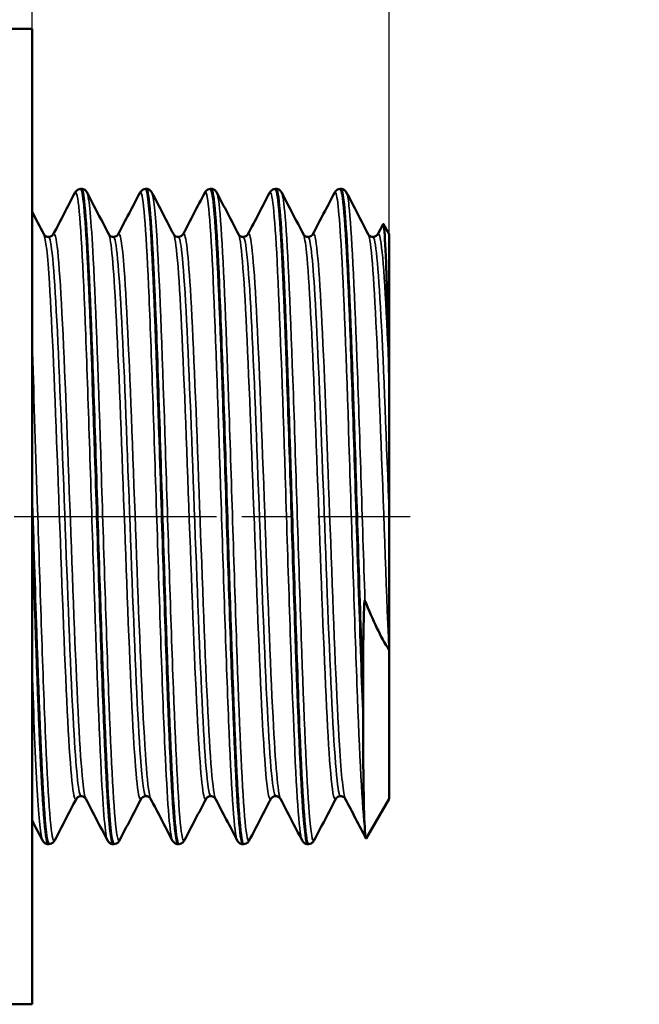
# Model space of a CAD drawing. Header units: millimetres. Extents: x -134 to 755, y -69 to 356.
# Tile 6 of 18: x 66 to 84, y 108 to 135. Entities that reach past the tile are written whole.
import ezdxf

# ---------------------------------------------------------------- set-up
doc = ezdxf.new("R2010")
doc.units = ezdxf.units.MM
doc.linetypes.add('CHAIN', pattern=[0.7087, 0.4724, -0.0591, 0.1181, -0.0591])
for name, color, linetype, lineweight in [('Видимые тонкие (ГОСТ)', 7, 'Continuous', 35), ('Видимый контур (ГОСТ)', 7, 'Continuous', 50), ('Осевая линия (ГОСТ)', 7, 'Continuous', 25), ('Размер (ГОСТ)', 7, 'Continuous', 25)]:
    doc.layers.add(name, color=color, linetype=linetype, lineweight=lineweight)
doc.styles.add('Обычный текст (ГОСТ)', font='GOST Common Italic.ttf')
doc.dimstyles.new('Обычный (ГОСТ)', dxfattribs={"dimtxt": 3.5, "dimasz": 3.5, "dimexe": 1, "dimexo": 0, "dimgap": 0.5, "dimtad": 1, "dimrnd": 1e-08, "dimtxsty": 'Обычный текст (ГОСТ)', "dimblk": 'Filled-1', "dimcen": 0.09, "dimdle": 15, "dimclrd": 256, "dimclre": 256, "dimclrt": 256, "dimazin": 2, "dimtfac": 0.714286, "dimtdec": 3, "dimtmove": 0, "dimatfit": 3, "dimfxl": 1, "dimtolj": 1, "dimlwd": 25, "dimlwe": 25, "dimarcsym": 0})

# ---------------------------------------------------------------- blocks, each defined once
blk = doc.blocks.new('Filled-1')
at = {"color": 0}
for p, q in [((0, 0), (-1, 0.1429)), ((-1, 0.1429), (-1, -0.1429)), ((-1, 0), (0, 0)), ((-1, -0.1429), (0, 0))]:
    blk.add_line(p, q, dxfattribs=at)
at = {"color": 0, "flags": 128}
blk.add_lwpolyline([(-1, -0.1429), (0, 0), (-1, 0.1429), (-1, -0.1429)], dxfattribs=at)
at = {"color": 0}
blk.add_solid([(-1, -0.1429), (0, 0), (-1, 0.1429), (-1, -0.1429)], dxfattribs=at)
blk = doc.blocks.new('*D10')
at = {"layer": 'Defpoints', "color": 0, "linetype": 'Continuous', "transparency": 16777216}
for p in [(66.766, 145.458), (66.766, 134.861), (76.766, 129.11)]:
    blk.add_point(p, dxfattribs=at)
at = {"layer": 'Размер (ГОСТ)', "linetype": 'Continuous', "lineweight": 25, "transparency": 16777216}
for p, q in [((66.766, 134.861), (66.766, 146.458)), ((76.766, 129.11), (76.766, 146.458)), ((63.266, 145.458), (59.766, 145.458)), ((66.766, 145.458), (70.266, 145.458)), ((73.266, 145.458), (70.266, 145.458)), ((76.766, 145.458), (73.266, 145.458)), ((80.266, 145.458), (83.766, 145.458))]:
    blk.add_line(p, q, dxfattribs=at)
at = {"layer": 'Размер (ГОСТ)', "linetype": 'Continuous', "lineweight": 25, "transparency": 16777216, "xscale": 3.5, "yscale": 3.5, "zscale": 3.5}
blk.add_blockref('Filled-1', (66.766, 145.458), dxfattribs=at)
at = {"layer": 'Размер (ГОСТ)', "linetype": 'Continuous', "lineweight": 25, "transparency": 16777216, "xscale": 3.5, "yscale": 3.5, "zscale": 3.5, "rotation": 180}
blk.add_blockref('Filled-1', (76.766, 145.458), dxfattribs=at)
at = {"layer": 'Размер (ГОСТ)', "linetype": 'Continuous', "lineweight": 25, "transparency": 16777216, "insert": (70.004, 149.458), "char_height": 3.5, "attachment_point": 1, "style": 'Обычный текст (ГОСТ)'}
blk.add_mtext('\\A1;10', dxfattribs=at)

msp = doc.modelspace()

# ---------------------------------------------------------------- linework, layer by layer
at = {"layer": 'Видимые тонкие (ГОСТ)'}
for points, knots in [([(72.5094, 112.15), (72.5088, 112.1512), (72.5082, 112.1524), (72.5075, 112.1537), (72.433, 112.3115), (72.3585, 113.4142), (72.2839, 115.159), (72.2095, 116.9025), (72.135, 119.267), (72.0605, 121.604), (71.9861, 123.9394), (71.9117, 126.2203), (71.8372, 127.8223), (71.7629, 129.4232), (71.6885, 130.3276), (71.6141, 130.2882), (71.6098, 130.2859), (71.6056, 130.2806), (71.6013, 130.2722)], [20.4814385, 20.4814385, 20.4814385, 20.4814385, 20.4878091, 20.4878091, 20.4878091, 21.2614037, 21.2614037, 21.2614037, 22.0344232, 22.0344232, 22.0344232, 22.8068918, 22.8068918, 22.8068918, 23.5788334, 23.5788334, 23.5788334, 23.6230312, 23.6230312, 23.6230312, 23.6230312]), ([(74.3255, 112.151), (74.3183, 112.1641), (74.3112, 112.1858), (74.304, 112.2161), (74.2299, 112.5303), (74.1558, 113.7713), (74.0816, 115.6017), (74.0054, 117.4835), (73.9292, 119.9668), (73.853, 122.3415), (73.7781, 124.6762), (73.7032, 126.8777), (73.6283, 128.3359), (73.558, 129.704), (73.4877, 130.4027), (73.4174, 130.2721)], [14.1982532, 14.1982532, 14.1982532, 14.1982532, 14.2725393, 14.2725393, 14.2725393, 15.0418712, 15.0418712, 15.0418712, 15.8327913, 15.8327913, 15.8327913, 16.6103534, 16.6103534, 16.6103534, 17.3398459, 17.3398459, 17.3398459, 17.3398459]), ([(76.0851, 112.4301), (76.0108, 113.022), (75.9365, 114.5212), (75.8622, 116.5184), (75.788, 118.5151), (75.7137, 120.9867), (75.6394, 123.2591), (75.5652, 125.5308), (75.491, 127.5774), (75.4167, 128.841), (75.3557, 129.8803), (75.2946, 130.3801), (75.2335, 130.2697)], [8.11048, 8.11048, 8.11048, 8.11048, 8.8815114, 8.8815114, 8.8815114, 9.65231, 9.65231, 9.65231, 10.4228817, 10.4228817, 10.4228817, 11.0566605, 11.0566605, 11.0566605, 11.0566605]), ([(68.8772, 112.1536), (68.8188, 112.272), (68.7604, 112.9449), (68.702, 114.0798), (68.6279, 115.5207), (68.5537, 117.69), (68.4796, 119.9977), (68.4047, 122.3272), (68.3299, 124.7709), (68.255, 126.6525), (68.1805, 128.5278), (68.1059, 129.823), (68.0313, 130.1822), (68.0106, 130.2819), (67.9898, 130.3091), (67.9691, 130.2673)], [33.0478091, 33.0478091, 33.0478091, 33.0478091, 33.6539235, 33.6539235, 33.6539235, 34.4234327, 34.4234327, 34.4234327, 35.200244, 35.200244, 35.200244, 35.9744115, 35.9744115, 35.9744115, 36.1894018, 36.1894018, 36.1894018, 36.1894018]), ([(69.2167, 112.156), (69.1937, 112.1096), (69.1706, 112.1484), (69.1476, 112.2766), (69.0733, 112.69), (68.999, 114.028), (68.9246, 115.9255), (68.8504, 117.8207), (68.7762, 120.2522), (68.702, 122.5575), (68.6279, 124.8603), (68.5537, 127.011), (68.4796, 128.4248), (68.4226, 129.5113), (68.3656, 130.1525), (68.3086, 130.2681)], [26.6424513, 26.6424513, 26.6424513, 26.6424513, 26.8815874, 26.8815874, 26.8815874, 27.6528399, 27.6528399, 27.6528399, 28.4231741, 28.4231741, 28.4231741, 29.1926833, 29.1926833, 29.1926833, 29.784044, 29.784044, 29.784044, 29.784044]), ([(70.6933, 112.1517), (70.629, 112.281), (70.5648, 113.0913), (70.5005, 114.4339), (70.4227, 116.0596), (70.3449, 118.4482), (70.2671, 120.8901), (70.1923, 123.2408), (70.1174, 125.6114), (70.0425, 127.3453), (69.9677, 129.0761), (69.893, 130.1523), (69.8182, 130.2767), (69.8072, 130.295), (69.7962, 130.2927), (69.7852, 130.2705)], [26.7646238, 26.7646238, 26.7646238, 26.7646238, 27.4314625, 27.4314625, 27.4314625, 28.2389533, 28.2389533, 28.2389533, 29.0162389, 29.0162389, 29.0162389, 29.7921207, 29.7921207, 29.7921207, 29.9062165, 29.9062165, 29.9062165, 29.9062165]), ([(71.0328, 112.1575), (71.0037, 112.1), (70.9747, 112.1771), (70.9456, 112.3947), (70.8714, 112.95), (70.7972, 114.4141), (70.723, 116.3883), (70.6488, 118.3615), (70.5747, 120.8218), (70.5005, 123.0998), (70.4227, 125.4899), (70.3449, 127.6479), (70.2671, 128.9328), (70.2197, 129.7168), (70.1722, 130.1707), (70.1247, 130.2652)], [20.359266, 20.359266, 20.359266, 20.359266, 20.6609836, 20.6609836, 20.6609836, 21.4310532, 21.4310532, 21.4310532, 22.2007132, 22.2007132, 22.2007132, 23.008204, 23.008204, 23.008204, 23.5008586, 23.5008586, 23.5008586, 23.5008586]), ([(72.8489, 112.1584), (72.8097, 112.0839), (72.7705, 112.253), (72.7313, 112.6702), (72.6567, 113.464), (72.5821, 115.1466), (72.5075, 117.2552), (72.433, 119.3622), (72.3585, 121.87), (72.2839, 124.0901), (72.2095, 126.3086), (72.135, 128.2141), (72.0605, 129.2841), (72.0206, 129.8571), (71.9807, 130.187), (71.9408, 130.2643)], [14.0760807, 14.0760807, 14.0760807, 14.0760807, 14.4828659, 14.4828659, 14.4828659, 15.2570598, 15.2570598, 15.2570598, 16.0306543, 16.0306543, 16.0306543, 16.8036739, 16.8036739, 16.8036739, 17.2176733, 17.2176733, 17.2176733, 17.2176733]), ([(74.665, 112.1573), (74.6188, 112.0719), (74.5726, 112.3265), (74.5264, 112.9157), (74.4523, 113.8616), (74.3782, 115.6589), (74.304, 117.8188), (74.2299, 119.9782), (74.1558, 122.4755), (74.0816, 124.632), (74.0054, 126.8489), (73.9292, 128.6778), (73.853, 129.5955), (73.821, 129.9813), (73.789, 130.2043), (73.7569, 130.2643)], [7.7928954, 7.7928954, 7.7928954, 7.7928954, 8.2722659, 8.2722659, 8.2722659, 9.04179, 9.04179, 9.04179, 9.8111219, 9.8111219, 9.8111219, 10.602042, 10.602042, 10.602042, 10.934488, 10.934488, 10.934488, 10.934488]), ([(76.0851, 118.8611), (76.0108, 121.1148), (75.9365, 123.5992), (75.8622, 125.6365), (75.788, 127.6731), (75.7137, 129.2394), (75.6394, 129.9082), (75.6173, 130.1076), (75.5952, 130.2265), (75.573, 130.2668)], [2.8797307, 2.8797307, 2.8797307, 2.8797307, 3.6507621, 3.6507621, 3.6507621, 4.4215607, 4.4215607, 4.4215607, 4.6513027, 4.6513027, 4.6513027, 4.6513027]), ([(71.902, 113.3145), (71.8983, 113.3215), (71.8946, 113.3305), (71.8909, 113.3415), (71.8139, 113.5702), (71.7369, 114.6764), (71.6599, 116.3378), (71.583, 117.9981), (71.5061, 120.1911), (71.4292, 122.2787), (71.3523, 124.3649), (71.2754, 126.3186), (71.1985, 127.5721), (71.1304, 128.6838), (71.0622, 129.2318), (70.994, 129.107)], [20.4903755, 20.4903755, 20.4903755, 20.4903755, 20.5290329, 20.5290329, 20.5290329, 21.3279865, 21.3279865, 21.3279865, 22.1263956, 22.1263956, 22.1263956, 22.9242862, 22.9242862, 22.9242862, 23.6319681, 23.6319681, 23.6319681, 23.6319681]), ([(68.0079, 113.3183), (67.9902, 113.2824), (67.9724, 113.291), (67.9547, 113.3464), (67.8778, 113.5863), (67.8009, 114.7011), (67.724, 116.3667), (67.6442, 118.0957), (67.5644, 120.3954), (67.4846, 122.5501), (67.4074, 124.6322), (67.3303, 126.5502), (67.2532, 127.7436), (67.2021, 128.5341), (67.151, 128.9998), (67.0999, 129.1019)], [32.9166997, 32.9166997, 32.9166997, 32.9166997, 33.1008905, 33.1008905, 33.1008905, 33.8989827, 33.8989827, 33.8989827, 34.7274522, 34.7274522, 34.7274522, 35.5280031, 35.5280031, 35.5280031, 36.0582923, 36.0582923, 36.0582923, 36.0582923]), ([(68.1389, 113.3888), (68.0736, 113.3955), (68.0084, 114.0066), (67.9431, 115.1135), (67.866, 116.4216), (67.7889, 118.4046), (67.7118, 120.4829), (67.633, 122.607), (67.5542, 124.8011), (67.4754, 126.3983), (67.3981, 127.9658), (67.3207, 128.9377), (67.2434, 129.0286), (67.2392, 129.0335), (67.235, 129.0358), (67.2308, 129.0356)], [32.9867229, 32.9867229, 32.9867229, 32.9867229, 33.6639811, 33.6639811, 33.6639811, 34.4642995, 34.4642995, 34.4642995, 35.2822096, 35.2822096, 35.2822096, 36.0848984, 36.0848984, 36.0848984, 36.1283155, 36.1283155, 36.1283155, 36.1283155]), ([(68.2698, 113.3214), (68.2419, 113.3729), (68.214, 113.5327), (68.186, 113.8022), (68.1089, 114.5461), (68.0318, 116.1157), (67.9547, 118.0523), (67.8778, 119.9834), (67.8009, 122.2538), (67.724, 124.2036), (67.6442, 126.2276), (67.5644, 127.8756), (67.4846, 128.6349), (67.4436, 129.0242), (67.4027, 129.1777), (67.3618, 129.1)], [33.0567461, 33.0567461, 33.0567461, 33.0567461, 33.3466813, 33.3466813, 33.3466813, 34.1470494, 34.1470494, 34.1470494, 34.9451417, 34.9451417, 34.9451417, 35.7736111, 35.7736111, 35.7736111, 36.1983387, 36.1983387, 36.1983387, 36.1983387]), ([(69.824, 113.3147), (69.8191, 113.3048), (69.8141, 113.2986), (69.8091, 113.2961), (69.7319, 113.2574), (69.6546, 114.1089), (69.5774, 115.6012), (69.5003, 117.091), (69.4232, 119.1997), (69.3461, 121.3112), (69.2691, 123.4195), (69.1922, 125.5028), (69.1152, 126.9541), (69.0488, 128.2057), (68.9824, 128.9731), (68.916, 129.1066)], [26.6335144, 26.6335144, 26.6335144, 26.6335144, 26.6852355, 26.6852355, 26.6852355, 27.4867359, 27.4867359, 27.4867359, 28.2869518, 28.2869518, 28.2869518, 29.0859907, 29.0859907, 29.0859907, 29.775107, 29.775107, 29.775107, 29.775107]), ([(69.955, 113.3933), (69.9035, 113.3976), (69.8521, 113.767), (69.8006, 114.476), (69.7232, 115.5431), (69.6458, 117.3648), (69.5683, 119.4046), (69.491, 121.4412), (69.4137, 123.6677), (69.3364, 125.4305), (69.2591, 127.1907), (69.1819, 128.4649), (69.1047, 128.8801), (69.0855, 128.9837), (69.0662, 129.0334), (69.0469, 129.0314)], [26.7035376, 26.7035376, 26.7035376, 26.7035376, 27.2375495, 27.2375495, 27.2375495, 28.0413402, 28.0413402, 28.0413402, 28.843843, 28.843843, 28.843843, 29.6451663, 29.6451663, 29.6451663, 29.8451302, 29.8451302, 29.8451302, 29.8451302]), ([(70.0859, 113.3175), (70.071, 113.3444), (70.0561, 113.4031), (70.0412, 113.4943), (69.9638, 113.9669), (69.8864, 115.3072), (69.8091, 117.1212), (69.7319, 118.9321), (69.6546, 121.1907), (69.5774, 123.2354), (69.5003, 125.2769), (69.4232, 127.0779), (69.3461, 128.1125), (69.29, 128.865), (69.234, 129.2048), (69.1779, 129.1031)], [26.7735608, 26.7735608, 26.7735608, 26.7735608, 26.9285005, 26.9285005, 26.9285005, 27.7313944, 27.7313944, 27.7313944, 28.5328948, 28.5328948, 28.5328948, 29.3331107, 29.3331107, 29.3331107, 29.9151534, 29.9151534, 29.9151534, 29.9151534]), ([(71.6401, 113.315), (71.5698, 113.1854), (71.4995, 113.776), (71.4292, 114.9568), (71.3523, 116.2475), (71.2754, 118.2264), (71.1985, 120.3184), (71.1217, 122.4092), (71.0449, 124.5856), (70.9681, 126.216), (70.8913, 127.8454), (70.8145, 128.9081), (70.7377, 129.096), (70.7358, 129.1006), (70.734, 129.1047), (70.7321, 129.1083)], [20.350329, 20.350329, 20.350329, 20.350329, 21.0802366, 21.0802366, 21.0802366, 21.8781273, 21.8781273, 21.8781273, 22.6755256, 22.6755256, 22.6755256, 23.4724574, 23.4724574, 23.4724574, 23.4919217, 23.4919217, 23.4919217, 23.4919217]), ([(71.7711, 113.3949), (71.7327, 113.3948), (71.6943, 113.5961), (71.656, 113.999), (71.5788, 114.809), (71.5017, 116.4229), (71.4245, 118.3687), (71.3474, 120.3133), (71.2703, 122.5635), (71.1932, 124.462), (71.1162, 126.3593), (71.0391, 127.8803), (70.9621, 128.5811), (70.9291, 128.8814), (70.8961, 129.0294), (70.863, 129.0281)], [20.4203522, 20.4203522, 20.4203522, 20.4203522, 20.8186376, 20.8186376, 20.8186376, 21.6193676, 21.6193676, 21.6193676, 22.4195766, 22.4195766, 22.4195766, 23.2192911, 23.2192911, 23.2192911, 23.5619449, 23.5619449, 23.5619449, 23.5619449]), ([(73.4562, 113.3188), (73.3976, 113.2128), (73.3389, 113.5924), (73.2802, 114.4174), (73.2028, 115.5049), (73.1255, 117.3514), (73.0481, 119.4145), (72.9709, 121.4758), (72.8936, 123.7257), (72.8163, 125.504), (72.7391, 127.2809), (72.6619, 128.5633), (72.5847, 128.9757), (72.5725, 129.0407), (72.5604, 129.0839), (72.5482, 129.106)], [14.0671437, 14.0671437, 14.0671437, 14.0671437, 14.6762251, 14.6762251, 14.6762251, 15.4790073, 15.4790073, 15.4790073, 16.2810834, 16.2810834, 16.2810834, 17.0824811, 17.0824811, 17.0824811, 17.2087364, 17.2087364, 17.2087364, 17.2087364]), ([(73.5872, 113.3929), (73.5627, 113.3906), (73.5383, 113.4709), (73.5139, 113.637), (73.4362, 114.1644), (73.3586, 115.5497), (73.2809, 117.3828), (73.2034, 119.2142), (73.1258, 121.4678), (73.0482, 123.4777), (72.9707, 125.4859), (72.8932, 127.2237), (72.8157, 128.1786), (72.7702, 128.7395), (72.7247, 129.0259), (72.6791, 129.0281)], [14.1371669, 14.1371669, 14.1371669, 14.1371669, 14.3908323, 14.3908323, 14.3908323, 15.1966978, 15.1966978, 15.1966978, 16.0018252, 16.0018252, 16.0018252, 16.8062424, 16.8062424, 16.8062424, 17.2787596, 17.2787596, 17.2787596, 17.2787596]), ([(73.7181, 113.3156), (73.6496, 113.4529), (73.581, 114.2698), (73.5124, 115.5928), (73.435, 117.0866), (73.3576, 119.2053), (73.2802, 121.3254), (73.2028, 123.4436), (73.1255, 125.5347), (73.0481, 126.9842), (72.9709, 128.4325), (72.8936, 129.221), (72.8163, 129.1184), (72.8142, 129.1157), (72.8122, 129.1123), (72.8101, 129.1082)], [14.2071901, 14.2071901, 14.2071901, 14.2071901, 14.9188683, 14.9188683, 14.9188683, 15.7223841, 15.7223841, 15.7223841, 16.5251662, 16.5251662, 16.5251662, 17.3272423, 17.3272423, 17.3272423, 17.3487828, 17.3487828, 17.3487828, 17.3487828]), ([(75.2723, 113.3222), (75.2287, 113.2402), (75.1851, 113.4213), (75.1415, 113.8673), (75.0647, 114.6524), (74.9879, 116.2483), (74.9112, 118.1923), (74.8344, 120.1357), (74.7576, 122.4017), (74.6809, 124.3335), (74.6042, 126.2649), (74.5274, 127.8372), (74.4507, 128.5951), (74.4219, 128.8795), (74.3931, 129.0473), (74.3643, 129.1001)], [7.7839584, 7.7839584, 7.7839584, 7.7839584, 8.2366105, 8.2366105, 8.2366105, 9.0335144, 9.0335144, 9.0335144, 9.8301954, 9.8301954, 9.8301954, 10.6266601, 10.6266601, 10.6266601, 10.9255511, 10.9255511, 10.9255511, 10.9255511]), ([(75.4033, 113.3878), (75.3949, 113.3871), (75.3866, 113.3964), (75.3782, 113.416), (75.3012, 113.5969), (75.2241, 114.6483), (75.1471, 116.2638), (75.0701, 117.8788), (74.9931, 120.0362), (74.9161, 122.1071), (74.8391, 124.1774), (74.7621, 126.134), (74.6852, 127.4069), (74.6218, 128.4536), (74.5585, 129.0266), (74.4952, 129.0332)], [7.8539816, 7.8539816, 7.8539816, 7.8539816, 7.940812, 7.940812, 7.940812, 8.7402779, 8.7402779, 8.7402779, 9.539513, 9.539513, 9.539513, 10.3385238, 10.3385238, 10.3385238, 10.9955743, 10.9955743, 10.9955743, 10.9955743]), ([(75.5342, 113.3198), (75.4801, 113.4286), (75.426, 113.9472), (75.3719, 114.8223), (75.2951, 116.0644), (75.2183, 118.0085), (75.1415, 120.0908), (75.0647, 122.1726), (74.9879, 124.3652), (74.9112, 126.033), (74.8344, 127.7004), (74.7576, 128.8215), (74.6809, 129.0715), (74.6627, 129.1309), (74.6444, 129.141), (74.6262, 129.1041)], [7.9240048, 7.9240048, 7.9240048, 7.9240048, 8.4856364, 8.4856364, 8.4856364, 9.2827695, 9.2827695, 9.2827695, 10.0796733, 10.0796733, 10.0796733, 10.8763544, 10.8763544, 10.8763544, 11.0655975, 11.0655975, 11.0655975, 11.0655975]), ([(76.7558, 117.485), (76.6789, 119.3444), (76.6019, 121.6074), (76.525, 123.6154), (76.4481, 125.6226), (76.3711, 127.3486), (76.2942, 128.2912), (76.2563, 128.7562), (76.2183, 129.0275), (76.1804, 129.1001)], [2.6515041, 2.6515041, 2.6515041, 2.6515041, 3.4501482, 3.4501482, 3.4501482, 4.2485242, 4.2485242, 4.2485242, 4.6423658, 4.6423658, 4.6423658, 4.6423658]), ([(76.7662, 121.1895), (76.689, 123.2786), (76.6118, 125.3563), (76.5347, 126.8146), (76.4602, 128.2211), (76.3858, 129.0333), (76.3113, 129.0358)], [3.1388071, 3.1388071, 3.1388071, 3.1388071, 3.9397943, 3.9397943, 3.9397943, 4.712389, 4.712389, 4.712389, 4.712389]), ([(76.7558, 125.39), (76.6789, 127.1799), (76.6019, 128.4918), (76.525, 128.9436), (76.4974, 129.1055), (76.4699, 129.1562), (76.4423, 129.1014)], [3.697663, 3.697663, 3.697663, 3.697663, 4.4963071, 4.4963071, 4.4963071, 4.7824122, 4.7824122, 4.7824122, 4.7824122]), ([(67.4006, 112.1528), (67.3875, 112.1262), (67.3744, 112.1277), (67.3613, 112.1585), (67.287, 112.3329), (67.2127, 113.4456), (67.1384, 115.1929), (67.0638, 116.9468), (66.9892, 119.3199), (66.9146, 121.6597), (66.8651, 123.2121), (66.8157, 124.7425), (66.7662, 126.0569)], [32.9256366, 32.9256366, 32.9256366, 32.9256366, 33.0615171, 33.0615171, 33.0615171, 33.8327661, 33.8327661, 33.8327661, 34.606934, 34.606934, 34.606934, 35.1205654, 35.1205654, 35.1205654, 35.1205654]), ([(67.0611, 112.1568), (67.0123, 112.2544), (66.9634, 112.7329), (66.9146, 113.5575), (66.8651, 114.3933), (66.8157, 115.5719), (66.7662, 116.9437)], [39.3309944, 39.3309944, 39.3309944, 39.3309944, 39.8376834, 39.8376834, 39.8376834, 40.3513147, 40.3513147, 40.3513147, 40.3513147])]:
    msp.add_open_spline(points, degree=3, knots=knots, dxfattribs=at)
at = {"layer": 'Видимый контур (ГОСТ)'}
for p, q in [((51.7662, 134.8613), (66.7662, 134.8613)), ((66.7662, 107.5613), (66.7662, 134.8613)), ((68.1304, 130.381), (68.1474, 130.381)), ((69.9465, 130.381), (69.9635, 130.381)), ((71.7626, 130.381), (71.7796, 130.381)), ((73.5787, 130.381), (73.5957, 130.381)), ((75.3948, 130.381), (75.4118, 130.381)), ((76.4423, 129.1083), (76.5913, 129.3939)), ((76.7662, 129.1098), (76.6016, 129.3949)), ((76.7662, 124.8799), (76.7662, 129.1098)), ((76.7662, 124.8799), (76.7662, 121.1895)), ((76.7662, 121.1895), (76.7662, 117.5037)), ((76.7662, 113.3127), (76.7662, 117.5037)), ((76.0322, 116.2184), (76.0322, 115.7754)), ((76.7662, 113.3127), (76.1241, 112.2006)), ((67.2223, 112.0415), (67.2393, 112.0415)), ((69.0384, 112.0415), (69.0554, 112.0415)), ((70.8545, 112.0415), (70.8715, 112.0415)), ((72.6706, 112.0415), (72.6876, 112.0415)), ((74.4867, 112.0415), (74.5037, 112.0415)), ((61.1056, 107.5613), (66.7662, 107.5613))]:
    msp.add_line(p, q, dxfattribs=at)
for points, knots in [([(67.9691, 130.2725), (67.9775, 130.2886), (67.9881, 130.3072), (68.022, 130.34), (68.0372, 130.352), (68.0775, 130.3722), (68.1033, 130.3798), (68.13, 130.381)], [0, 0, 0, 0, 0.02826109, 0.02826109, 0.042952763, 0.042952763, 0.058170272, 0.058170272, 0.058170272, 0.058170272]), ([(68.13, 130.3792), (68.1936, 130.3756), (68.2572, 129.6973), (68.3208, 128.4619), (68.3948, 127.0256), (68.4687, 124.8526), (68.5427, 122.5309), (68.6166, 120.2098), (68.6905, 117.7663), (68.7645, 115.8613), (68.8402, 113.9107), (68.9159, 112.5493), (68.9916, 112.1617), (69.0072, 112.0818), (69.0228, 112.0434), (69.0384, 112.0452)], [-36.1297192, -36.1297192, -36.1297192, -36.1297192, -35.4694873, -35.4694873, -35.4694873, -34.7019343, -34.7019343, -34.7019343, -33.9345714, -33.9345714, -33.9345714, -33.1488112, -33.1488112, -33.1488112, -32.9867229, -32.9867229, -32.9867229, -32.9867229]), ([(69.0558, 112.0466), (69.0017, 112.05), (68.9475, 112.5323), (68.8933, 113.4468), (68.8193, 114.6961), (68.7452, 116.7375), (68.6712, 119.0177), (68.5973, 121.2954), (68.5233, 123.7856), (68.4494, 125.8145), (68.3748, 127.8619), (68.3002, 129.4155), (68.2255, 130.0478), (68.1995, 130.2686), (68.1734, 130.3762), (68.1474, 130.3741)], [26.7021338, 26.7021338, 26.7021338, 26.7021338, 27.2644873, 27.2644873, 27.2644873, 28.0327695, 28.0327695, 28.0327695, 28.8002437, 28.8002437, 28.8002437, 29.5747311, 29.5747311, 29.5747311, 29.8451302, 29.8451302, 29.8451302, 29.8451302]), ([(68.1478, 130.381), (68.1844, 130.3794), (68.2186, 130.3654), (68.2636, 130.3348), (68.2775, 130.3192), (68.297, 130.2935), (68.3034, 130.2826), (68.3086, 130.2725)], [0, 0, 0, 0, 0.020868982, 0.020868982, 0.040378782, 0.040378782, 0.0581412, 0.0581412, 0.0581412, 0.0581412]), ([(69.7852, 130.2725), (69.7936, 130.2886), (69.8042, 130.3072), (69.8381, 130.34), (69.8533, 130.352), (69.8936, 130.3722), (69.9194, 130.3798), (69.9461, 130.381)], [0, 0, 0, 0, 0.02826109, 0.02826109, 0.042952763, 0.042952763, 0.058170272, 0.058170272, 0.058170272, 0.058170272]), ([(69.9461, 130.376), (70.0008, 130.3724), (70.0556, 129.8798), (70.1103, 128.9474), (70.1847, 127.6803), (70.2591, 125.6159), (70.3335, 123.319), (70.4078, 121.0238), (70.4822, 118.523), (70.5565, 116.4998), (70.6308, 114.4781), (70.7051, 112.9565), (70.7793, 112.3502), (70.8044, 112.1456), (70.8295, 112.046), (70.8545, 112.0481)], [-29.8465339, -29.8465339, -29.8465339, -29.8465339, -29.2783977, -29.2783977, -29.2783977, -28.5062614, -28.5062614, -28.5062614, -27.7347167, -27.7347167, -27.7347167, -26.9637396, -26.9637396, -26.9637396, -26.7035376, -26.7035376, -26.7035376, -26.7035376]), ([(70.8719, 112.0438), (70.8096, 112.0476), (70.7473, 112.6962), (70.6851, 113.8845), (70.6111, 115.2954), (70.5371, 117.4514), (70.4632, 119.7686), (70.3861, 122.1816), (70.3091, 124.74), (70.2321, 126.6979), (70.1574, 128.5962), (70.0827, 129.9081), (70.0081, 130.2721), (69.9932, 130.3446), (69.9783, 130.3793), (69.9635, 130.3776)], [20.4189485, 20.4189485, 20.4189485, 20.4189485, 21.0654957, 21.0654957, 21.0654957, 21.8331594, 21.8331594, 21.8331594, 22.6325695, 22.6325695, 22.6325695, 23.4076824, 23.4076824, 23.4076824, 23.5619449, 23.5619449, 23.5619449, 23.5619449]), ([(69.9639, 130.381), (70.0005, 130.3794), (70.0347, 130.3654), (70.0797, 130.3348), (70.0936, 130.3192), (70.1131, 130.2935), (70.1195, 130.2826), (70.1247, 130.2725)], [0, 0, 0, 0, 0.020868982, 0.020868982, 0.040378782, 0.040378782, 0.0581412, 0.0581412, 0.0581412, 0.0581412]), ([(71.6013, 130.2725), (71.6097, 130.2886), (71.6203, 130.3072), (71.6542, 130.34), (71.6694, 130.352), (71.7097, 130.3722), (71.7355, 130.3798), (71.7622, 130.381)], [0, 0, 0, 0, 0.02826109, 0.02826109, 0.042952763, 0.042952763, 0.058170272, 0.058170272, 0.058170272, 0.058170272]), ([(71.7622, 130.3732), (71.8052, 130.3731), (71.8483, 130.0748), (71.8913, 129.4864), (71.9653, 128.475), (72.0393, 126.6179), (72.1133, 124.4185), (72.1873, 122.2203), (72.2613, 119.7049), (72.3352, 117.5532), (72.4122, 115.3126), (72.4893, 113.4959), (72.5663, 112.6327), (72.6011, 112.2429), (72.6359, 112.0492), (72.6706, 112.05)], [-23.5633486, -23.5633486, -23.5633486, -23.5633486, -23.1165381, -23.1165381, -23.1165381, -22.3484707, -22.3484707, -22.3484707, -21.580807, -21.580807, -21.580807, -20.7813969, -20.7813969, -20.7813969, -20.4203522, -20.4203522, -20.4203522, -20.4203522]), ([(72.688, 112.0415), (72.6137, 112.0382), (72.5393, 112.9882), (72.4649, 114.6316), (72.3906, 116.2742), (72.3162, 118.5907), (72.2419, 120.948), (72.1676, 123.3036), (72.0933, 125.673), (72.0191, 127.4096), (71.9448, 129.1451), (71.8706, 130.2288), (71.7964, 130.3656), (71.7908, 130.3759), (71.7852, 130.3808), (71.7796, 130.3804)], [14.1357632, 14.1357632, 14.1357632, 14.1357632, 14.9077051, 14.9077051, 14.9077051, 15.6792497, 15.6792497, 15.6792497, 16.4502268, 16.4502268, 16.4502268, 17.2206601, 17.2206601, 17.2206601, 17.2787596, 17.2787596, 17.2787596, 17.2787596]), ([(71.78, 130.381), (71.8166, 130.3794), (71.8508, 130.3654), (71.8958, 130.3348), (71.9097, 130.3192), (71.9292, 130.2935), (71.9356, 130.2826), (71.9408, 130.2725)], [0, 0, 0, 0, 0.020868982, 0.020868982, 0.040378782, 0.040378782, 0.0581412, 0.0581412, 0.0581412, 0.0581412]), ([(73.4174, 130.2725), (73.4258, 130.2886), (73.4364, 130.3072), (73.4703, 130.34), (73.4855, 130.352), (73.5258, 130.3722), (73.5516, 130.3798), (73.5783, 130.381)], [0, 0, 0, 0, 0.02826109, 0.02826109, 0.042952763, 0.042952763, 0.058170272, 0.058170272, 0.058170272, 0.058170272]), ([(73.5783, 130.3728), (73.6131, 130.375), (73.648, 130.1823), (73.6828, 129.7929), (73.7569, 128.9645), (73.831, 127.2552), (73.9051, 125.1296), (73.9791, 123.0065), (74.0532, 120.492), (74.1272, 118.2679), (74.2011, 116.0462), (74.2751, 114.1393), (74.349, 113.0632), (74.3949, 112.395), (74.4408, 112.0521), (74.4867, 112.0491)], [-17.2801633, -17.2801633, -17.2801633, -17.2801633, -16.9186618, -16.9186618, -16.9186618, -16.1494792, -16.1494792, -16.1494792, -15.3811969, -15.3811969, -15.3811969, -14.6137227, -14.6137227, -14.6137227, -14.1371669, -14.1371669, -14.1371669, -14.1371669]), ([(74.5041, 112.0429), (74.4953, 112.0417), (74.4864, 112.0536), (74.4776, 112.079), (74.4036, 112.2911), (74.3297, 113.4401), (74.2557, 115.215), (74.1818, 116.9896), (74.1079, 119.3698), (74.0339, 121.7118), (73.9582, 124.11), (73.8825, 126.4394), (73.8068, 128.0418), (73.7364, 129.5313), (73.6661, 130.3767), (73.5957, 130.3806)], [7.8525779, 7.8525779, 7.8525779, 7.8525779, 7.9444791, 7.9444791, 7.9444791, 8.7120321, 8.7120321, 8.7120321, 9.479395, 9.479395, 9.479395, 10.2651552, 10.2651552, 10.2651552, 10.9955743, 10.9955743, 10.9955743, 10.9955743]), ([(73.5961, 130.381), (73.6327, 130.3794), (73.6669, 130.3654), (73.7119, 130.3348), (73.7258, 130.3192), (73.7453, 130.2935), (73.7517, 130.2826), (73.7569, 130.2725)], [0, 0, 0, 0, 0.020868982, 0.020868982, 0.040378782, 0.040378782, 0.0581412, 0.0581412, 0.0581412, 0.0581412]), ([(75.2335, 130.2725), (75.2419, 130.2886), (75.2525, 130.3072), (75.2864, 130.34), (75.3016, 130.352), (75.3419, 130.3722), (75.3677, 130.3798), (75.3944, 130.381)], [0, 0, 0, 0, 0.02826109, 0.02826109, 0.042952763, 0.042952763, 0.058170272, 0.058170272, 0.058170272, 0.058170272]), ([(75.3944, 130.3749), (75.4176, 130.3781), (75.4407, 130.2942), (75.4639, 130.12), (75.538, 129.5633), (75.6121, 128.0912), (75.6862, 126.1036), (75.7605, 124.11), (75.8348, 121.6204), (75.9091, 119.3144), (75.9501, 118.0399), (75.9912, 116.8245), (76.0322, 115.7754)], [-10.996978, -10.996978, -10.996978, -10.996978, -10.7564035, -10.7564035, -10.7564035, -9.98754, -9.98754, -9.98754, -9.2164091, -9.2164091, -9.2164091, -8.7902453, -8.7902453, -8.7902453, -8.7902453]), ([(76.0322, 116.2184), (75.9581, 118.19), (75.884, 120.6655), (75.8099, 122.9724), (75.7359, 125.2786), (75.6618, 127.3902), (75.5877, 128.7339), (75.5291, 129.7979), (75.4704, 130.3709), (75.4118, 130.3775)], [2.5658075, 2.5658075, 2.5658075, 2.5658075, 3.334851, 3.334851, 3.334851, 4.1036643, 4.1036643, 4.1036643, 4.712389, 4.712389, 4.712389, 4.712389]), ([(75.4122, 130.381), (75.4488, 130.3794), (75.483, 130.3654), (75.528, 130.3348), (75.5419, 130.3192), (75.5614, 130.2935), (75.5678, 130.2826), (75.573, 130.2725)], [0, 0, 0, 0, 0.020868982, 0.020868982, 0.040378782, 0.040378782, 0.0581412, 0.0581412, 0.0581412, 0.0581412]), ([(76.7558, 125.39), (76.7425, 125.9901), (76.7294, 126.5422), (76.7029, 127.5274), (76.6897, 127.9552), (76.6566, 128.8352), (76.6371, 129.1801), (76.6087, 129.3872), (76.6, 129.4105), (76.5913, 129.3939)], [-3.76853581, -3.76853581, -3.76853581, -3.76853581, -3.56014681, -3.56014681, -3.3499782, -3.3499782, -3.03263439, -3.03263439, -2.89147428, -2.89147428, -2.89147428, -2.89147428]), ([(67.0999, 129.1083), (67.102, 129.1044), (67.1063, 129.0945), (67.1322, 129.0698), (67.1452, 129.0596), (67.1818, 129.0423), (67.2062, 129.036), (67.2308, 129.036)], [0, 0, 0, 0, 0.028072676, 0.028072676, 0.042824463, 0.042824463, 0.058122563, 0.058122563, 0.058122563, 0.058122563]), ([(67.2308, 129.036), (67.2665, 129.036), (67.3003, 129.0497), (67.3378, 129.0757), (67.3473, 129.087), (67.3582, 129.1015), (67.3605, 129.1059), (67.3618, 129.1083)], [0, 0, 0, 0, 0.02209726, 0.02209726, 0.041031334, 0.041031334, 0.058097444, 0.058097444, 0.058097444, 0.058097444]), ([(68.916, 129.1083), (68.9181, 129.1044), (68.9224, 129.0945), (68.9483, 129.0698), (68.9613, 129.0596), (68.9979, 129.0423), (69.0223, 129.036), (69.0469, 129.036)], [0, 0, 0, 0, 0.028072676, 0.028072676, 0.042824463, 0.042824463, 0.058122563, 0.058122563, 0.058122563, 0.058122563]), ([(69.0469, 129.036), (69.0826, 129.036), (69.1164, 129.0497), (69.1539, 129.0757), (69.1634, 129.087), (69.1743, 129.1015), (69.1766, 129.1059), (69.1779, 129.1083)], [0, 0, 0, 0, 0.02209726, 0.02209726, 0.041031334, 0.041031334, 0.058097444, 0.058097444, 0.058097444, 0.058097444]), ([(70.7321, 129.1083), (70.7342, 129.1044), (70.7385, 129.0945), (70.7644, 129.0698), (70.7774, 129.0596), (70.814, 129.0423), (70.8384, 129.036), (70.863, 129.036)], [0, 0, 0, 0, 0.028072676, 0.028072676, 0.042824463, 0.042824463, 0.058122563, 0.058122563, 0.058122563, 0.058122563]), ([(70.863, 129.036), (70.8987, 129.036), (70.9325, 129.0497), (70.97, 129.0757), (70.9795, 129.087), (70.9904, 129.1015), (70.9927, 129.1059), (70.994, 129.1083)], [0, 0, 0, 0, 0.02209726, 0.02209726, 0.041031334, 0.041031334, 0.058097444, 0.058097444, 0.058097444, 0.058097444]), ([(72.5482, 129.1083), (72.5503, 129.1044), (72.5546, 129.0945), (72.5805, 129.0698), (72.5935, 129.0596), (72.6301, 129.0423), (72.6545, 129.036), (72.6791, 129.036)], [0, 0, 0, 0, 0.028072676, 0.028072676, 0.042824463, 0.042824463, 0.058122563, 0.058122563, 0.058122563, 0.058122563]), ([(72.6791, 129.036), (72.7148, 129.036), (72.7486, 129.0497), (72.7861, 129.0757), (72.7956, 129.087), (72.8065, 129.1015), (72.8088, 129.1059), (72.8101, 129.1083)], [0, 0, 0, 0, 0.02209726, 0.02209726, 0.041031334, 0.041031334, 0.058097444, 0.058097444, 0.058097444, 0.058097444]), ([(74.3643, 129.1083), (74.3664, 129.1044), (74.3707, 129.0945), (74.3966, 129.0698), (74.4096, 129.0596), (74.4462, 129.0423), (74.4706, 129.036), (74.4952, 129.036)], [0, 0, 0, 0, 0.028072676, 0.028072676, 0.042824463, 0.042824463, 0.058122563, 0.058122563, 0.058122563, 0.058122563]), ([(74.4952, 129.036), (74.5309, 129.036), (74.5647, 129.0497), (74.6022, 129.0757), (74.6117, 129.087), (74.6226, 129.1015), (74.6249, 129.1059), (74.6262, 129.1083)], [0, 0, 0, 0, 0.02209726, 0.02209726, 0.041031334, 0.041031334, 0.058097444, 0.058097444, 0.058097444, 0.058097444]), ([(76.1804, 129.1083), (76.1825, 129.1044), (76.1868, 129.0945), (76.2127, 129.0698), (76.2257, 129.0596), (76.2623, 129.0423), (76.2867, 129.036), (76.3113, 129.036)], [0, 0, 0, 0, 0.028072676, 0.028072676, 0.042824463, 0.042824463, 0.058122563, 0.058122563, 0.058122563, 0.058122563]), ([(76.3113, 129.036), (76.347, 129.036), (76.3808, 129.0497), (76.4183, 129.0757), (76.4278, 129.087), (76.4387, 129.1015), (76.441, 129.1059), (76.4423, 129.1083)], [0, 0, 0, 0, 0.02209726, 0.02209726, 0.041031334, 0.041031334, 0.058097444, 0.058097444, 0.058097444, 0.058097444]), ([(67.2397, 112.0494), (67.1972, 112.0493), (67.1547, 112.3398), (67.1122, 112.9138), (67.0379, 113.9171), (66.9636, 115.7754), (66.8893, 117.9813), (66.8483, 119.2005), (66.8072, 120.5181), (66.7662, 121.8179)], [32.9853192, 32.9853192, 32.9853192, 32.9853192, 33.4264264, 33.4264264, 33.4264264, 34.1975573, 34.1975573, 34.1975573, 34.6237212, 34.6237212, 34.6237212, 34.6237212]), ([(66.7662, 121.2796), (66.8403, 118.929), (66.9144, 116.5847), (66.9885, 114.8835), (67.0625, 113.1827), (67.1366, 112.1439), (67.2107, 112.049), (67.2146, 112.044), (67.2185, 112.0416), (67.2223, 112.0418)], [-40.8481589, -40.8481589, -40.8481589, -40.8481589, -40.0791154, -40.0791154, -40.0791154, -39.3103022, -39.3103022, -39.3103022, -39.2699082, -39.2699082, -39.2699082, -39.2699082]), ([(76.0322, 116.2184), (76.0328, 116.8207), (76.036, 117.3915), (76.0483, 118.2892), (76.0566, 118.613), (76.0686, 118.7876), (76.0712, 118.8212), (76.0755, 118.8482), (76.0765, 118.8537), (76.0781, 118.8594), (76.0787, 118.8611), (76.0796, 118.8631), (76.0799, 118.8637), (76.0806, 118.8646), (76.0809, 118.8649), (76.0816, 118.8652), (76.0819, 118.8653), (76.0827, 118.8651), (76.0831, 118.8647), (76.0841, 118.8635), (76.0846, 118.8623), (76.0851, 118.8611)], [-0.088933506, -0.088933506, -0.088933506, -0.088933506, -0.045690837, -0.045690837, -0.00901689, -0.00901689, -0.003273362, -0.003273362, -0.001929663, -0.001929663, -0.001438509, -0.001438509, -0.001184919, -0.001184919, -0.000995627, -0.000995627, -0.00079616, -0.00079616, -0.000507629, -0.000507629, 0, 0, 0, 0]), ([(76.0851, 118.8611), (76.1944, 118.5839), (76.3061, 118.3261), (76.5297, 117.8668), (76.6414, 117.6637), (76.7558, 117.485)], [-0.2358611, -0.2358611, -0.2358611, -0.2358611, -0.1152134, -0.1152134, 0, 0, 0, 0]), ([(76.7558, 117.485), (76.7562, 117.4844), (76.7566, 117.4839), (76.7574, 117.4832), (76.7578, 117.483), (76.7587, 117.483), (76.759, 117.4831), (76.7598, 117.4836), (76.7601, 117.484), (76.761, 117.4852), (76.7614, 117.486), (76.7625, 117.4885), (76.7631, 117.4903), (76.7645, 117.4953), (76.7654, 117.4993), (76.7662, 117.5037)], [-0.435194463, -0.435194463, -0.435194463, -0.435194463, -0.432329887, -0.432329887, -0.429778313, -0.429778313, -0.427992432, -0.427992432, -0.426197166, -0.426197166, -0.423746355, -0.423746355, -0.419533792, -0.419533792, -0.411209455, -0.411209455, -0.411209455, -0.411209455]), ([(76.0851, 112.4301), (76.068, 112.6605), (76.0563, 113.0674), (76.0386, 114.2011), (76.0331, 114.9298), (76.0322, 115.7754)], [-0.62215076, -0.62215076, -0.62215076, -0.62215076, -0.31533638, -0.31533638, 0, 0, 0, 0]), ([(68.1389, 113.3866), (68.1033, 113.3866), (68.0695, 113.3728), (68.0319, 113.3468), (68.0225, 113.3355), (68.0115, 113.321), (68.0092, 113.3166), (68.0079, 113.3142)], [0, 0, 0, 0, 0.02209726, 0.02209726, 0.041031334, 0.041031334, 0.058097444, 0.058097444, 0.058097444, 0.058097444]), ([(68.2698, 113.3142), (68.2678, 113.3182), (68.2634, 113.3281), (68.2375, 113.3527), (68.2246, 113.363), (68.1879, 113.3802), (68.1636, 113.3866), (68.1389, 113.3866)], [0, 0, 0, 0, 0.028072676, 0.028072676, 0.042824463, 0.042824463, 0.058122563, 0.058122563, 0.058122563, 0.058122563]), ([(69.955, 113.3866), (69.9194, 113.3866), (69.8856, 113.3728), (69.848, 113.3468), (69.8386, 113.3355), (69.8276, 113.321), (69.8253, 113.3166), (69.824, 113.3142)], [0, 0, 0, 0, 0.02209726, 0.02209726, 0.041031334, 0.041031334, 0.058097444, 0.058097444, 0.058097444, 0.058097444]), ([(70.0859, 113.3142), (70.0839, 113.3182), (70.0795, 113.3281), (70.0536, 113.3527), (70.0407, 113.363), (70.004, 113.3802), (69.9797, 113.3866), (69.955, 113.3866)], [0, 0, 0, 0, 0.028072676, 0.028072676, 0.042824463, 0.042824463, 0.058122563, 0.058122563, 0.058122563, 0.058122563]), ([(71.7711, 113.3866), (71.7355, 113.3866), (71.7017, 113.3728), (71.6641, 113.3468), (71.6547, 113.3355), (71.6437, 113.321), (71.6414, 113.3166), (71.6401, 113.3142)], [0, 0, 0, 0, 0.02209726, 0.02209726, 0.041031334, 0.041031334, 0.058097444, 0.058097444, 0.058097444, 0.058097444]), ([(71.902, 113.3142), (71.9, 113.3182), (71.8956, 113.3281), (71.8697, 113.3527), (71.8568, 113.363), (71.8201, 113.3802), (71.7958, 113.3866), (71.7711, 113.3866)], [0, 0, 0, 0, 0.028072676, 0.028072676, 0.042824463, 0.042824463, 0.058122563, 0.058122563, 0.058122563, 0.058122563]), ([(73.5872, 113.3866), (73.5516, 113.3866), (73.5178, 113.3728), (73.4802, 113.3468), (73.4708, 113.3355), (73.4598, 113.321), (73.4575, 113.3166), (73.4562, 113.3142)], [0, 0, 0, 0, 0.02209726, 0.02209726, 0.041031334, 0.041031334, 0.058097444, 0.058097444, 0.058097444, 0.058097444]), ([(73.7181, 113.3142), (73.7161, 113.3182), (73.7117, 113.3281), (73.6858, 113.3527), (73.6729, 113.363), (73.6362, 113.3802), (73.6119, 113.3866), (73.5872, 113.3866)], [0, 0, 0, 0, 0.028072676, 0.028072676, 0.042824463, 0.042824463, 0.058122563, 0.058122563, 0.058122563, 0.058122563]), ([(75.4033, 113.3866), (75.3677, 113.3866), (75.3339, 113.3728), (75.2963, 113.3468), (75.2869, 113.3355), (75.2759, 113.321), (75.2736, 113.3166), (75.2723, 113.3142)], [0, 0, 0, 0, 0.02209726, 0.02209726, 0.041031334, 0.041031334, 0.058097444, 0.058097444, 0.058097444, 0.058097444]), ([(75.5342, 113.3142), (75.5322, 113.3182), (75.5278, 113.3281), (75.5019, 113.3527), (75.489, 113.363), (75.4523, 113.3802), (75.428, 113.3866), (75.4033, 113.3866)], [0, 0, 0, 0, 0.028072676, 0.028072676, 0.042824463, 0.042824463, 0.058122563, 0.058122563, 0.058122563, 0.058122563]), ([(67.2219, 112.0415), (67.1853, 112.0432), (67.1511, 112.0571), (67.1061, 112.0877), (67.0922, 112.1034), (67.0727, 112.129), (67.0663, 112.1399), (67.0611, 112.15)], [0, 0, 0, 0, 0.020868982, 0.020868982, 0.040378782, 0.040378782, 0.0581412, 0.0581412, 0.0581412, 0.0581412]), ([(67.4006, 112.15), (67.3922, 112.134), (67.3816, 112.1154), (67.3478, 112.0826), (67.3326, 112.0705), (67.2923, 112.0503), (67.2664, 112.0427), (67.2397, 112.0415)], [0, 0, 0, 0, 0.02826109, 0.02826109, 0.042952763, 0.042952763, 0.058170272, 0.058170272, 0.058170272, 0.058170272]), ([(69.038, 112.0415), (69.0014, 112.0432), (68.9672, 112.0571), (68.9222, 112.0877), (68.9083, 112.1034), (68.8888, 112.129), (68.8824, 112.1399), (68.8772, 112.15)], [0, 0, 0, 0, 0.020868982, 0.020868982, 0.040378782, 0.040378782, 0.0581412, 0.0581412, 0.0581412, 0.0581412]), ([(69.2167, 112.15), (69.2083, 112.134), (69.1977, 112.1154), (69.1639, 112.0826), (69.1487, 112.0705), (69.1084, 112.0503), (69.0825, 112.0427), (69.0558, 112.0415)], [0, 0, 0, 0, 0.02826109, 0.02826109, 0.042952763, 0.042952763, 0.058170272, 0.058170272, 0.058170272, 0.058170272]), ([(70.8541, 112.0415), (70.8175, 112.0432), (70.7833, 112.0571), (70.7383, 112.0877), (70.7244, 112.1034), (70.7049, 112.129), (70.6985, 112.1399), (70.6933, 112.15)], [0, 0, 0, 0, 0.020868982, 0.020868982, 0.040378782, 0.040378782, 0.0581412, 0.0581412, 0.0581412, 0.0581412]), ([(71.0328, 112.15), (71.0244, 112.134), (71.0138, 112.1154), (70.98, 112.0826), (70.9648, 112.0705), (70.9245, 112.0503), (70.8986, 112.0427), (70.8719, 112.0415)], [0, 0, 0, 0, 0.02826109, 0.02826109, 0.042952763, 0.042952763, 0.058170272, 0.058170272, 0.058170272, 0.058170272]), ([(72.6702, 112.0415), (72.6336, 112.0432), (72.5994, 112.0571), (72.5544, 112.0877), (72.5405, 112.1034), (72.521, 112.129), (72.5146, 112.1399), (72.5094, 112.15)], [0, 0, 0, 0, 0.020868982, 0.020868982, 0.040378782, 0.040378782, 0.0581412, 0.0581412, 0.0581412, 0.0581412]), ([(72.8489, 112.15), (72.8405, 112.134), (72.8299, 112.1154), (72.7961, 112.0826), (72.7809, 112.0705), (72.7406, 112.0503), (72.7147, 112.0427), (72.688, 112.0415)], [0, 0, 0, 0, 0.02826109, 0.02826109, 0.042952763, 0.042952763, 0.058170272, 0.058170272, 0.058170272, 0.058170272]), ([(74.4863, 112.0415), (74.4497, 112.0432), (74.4155, 112.0571), (74.3705, 112.0877), (74.3566, 112.1034), (74.3371, 112.129), (74.3307, 112.1399), (74.3255, 112.15)], [0, 0, 0, 0, 0.020868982, 0.020868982, 0.040378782, 0.040378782, 0.0581412, 0.0581412, 0.0581412, 0.0581412]), ([(74.665, 112.15), (74.6566, 112.134), (74.646, 112.1154), (74.6122, 112.0826), (74.597, 112.0705), (74.5567, 112.0503), (74.5308, 112.0427), (74.5041, 112.0415)], [0, 0, 0, 0, 0.02826109, 0.02826109, 0.042952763, 0.042952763, 0.058170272, 0.058170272, 0.058170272, 0.058170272])]:
    msp.add_open_spline(points, degree=3, knots=knots, dxfattribs=at)
for points in [[(67.3618, 129.1083), (67.5643, 129.4964), (67.7667, 129.8844), (67.9691, 130.2725)], [(68.3086, 130.2725), (68.511, 129.8844), (68.7135, 129.4964), (68.916, 129.1083)], [(69.1779, 129.1083), (69.3804, 129.4964), (69.5828, 129.8844), (69.7852, 130.2725)], [(70.1247, 130.2725), (70.3271, 129.8844), (70.5296, 129.4964), (70.7321, 129.1083)], [(70.994, 129.1083), (71.1965, 129.4964), (71.3989, 129.8844), (71.6013, 130.2725)], [(71.9408, 130.2725), (72.1432, 129.8844), (72.3457, 129.4964), (72.5482, 129.1083)], [(72.8101, 129.1083), (73.0126, 129.4964), (73.215, 129.8844), (73.4174, 130.2725)], [(73.7569, 130.2725), (73.9593, 129.8844), (74.1618, 129.4964), (74.3643, 129.1083)], [(74.6262, 129.1083), (74.8287, 129.4964), (75.0311, 129.8844), (75.2335, 130.2725)], [(75.573, 130.2725), (75.7754, 129.8844), (75.9779, 129.4964), (76.1804, 129.1083)], [(66.7662, 129.7479), (66.8774, 129.5347), (66.9886, 129.3215), (67.0999, 129.1083)], [(76.7662, 124.8799), (76.763, 125.0527), (76.7595, 125.2228), (76.7558, 125.39)], [(68.0079, 113.3142), (67.8054, 112.9262), (67.603, 112.5381), (67.4006, 112.15)], [(68.8772, 112.15), (68.6748, 112.5381), (68.4723, 112.9262), (68.2698, 113.3142)], [(69.824, 113.3142), (69.6215, 112.9262), (69.4191, 112.5381), (69.2167, 112.15)], [(70.6933, 112.15), (70.4909, 112.5381), (70.2884, 112.9262), (70.0859, 113.3142)], [(71.6401, 113.3142), (71.4376, 112.9262), (71.2352, 112.5381), (71.0328, 112.15)], [(72.5094, 112.15), (72.307, 112.5381), (72.1045, 112.9262), (71.902, 113.3142)], [(73.4562, 113.3142), (73.2537, 112.9262), (73.0513, 112.5381), (72.8489, 112.15)], [(74.3255, 112.15), (74.1231, 112.5381), (73.9206, 112.9262), (73.7181, 113.3142)], [(75.2723, 113.3142), (75.0698, 112.9262), (74.8674, 112.5381), (74.665, 112.15)], [(76.1148, 112.2015), (75.9213, 112.5724), (75.7278, 112.9433), (75.5342, 113.3142)], [(67.0611, 112.15), (66.9628, 112.3385), (66.8645, 112.527), (66.7662, 112.7154)], [(76.1241, 112.2006), (76.1111, 112.178), (76.0981, 112.255), (76.0851, 112.4301)]]:
    msp.add_open_spline(points, degree=3, dxfattribs=at)
at = {"layer": 'Осевая линия (ГОСТ)', "linetype": 'CHAIN', "ltscale": 11.993792}
msp.add_line((49.2662, 121.2113), (77.3492, 121.2113), dxfattribs=at)

# ---------------------------------------------------------------- dimensions: what is measured, and where the dimension line sits
at = {"layer": 'Размер (ГОСТ)', "linetype": 'Continuous', "lineweight": 25}
dim = msp.add_linear_dim(base=(66.7662, 145.4577), p1=(76.7662, 129.1098), p2=(66.7662, 134.8613), angle=180, dimstyle='Обычный (ГОСТ)', override={"dimgap": 0.5, "dimdec": 2, "dimtol": 0, "dimlim": 0, "dimtp": 0, "dimtm": 0, "dimtdec": 3, "dimtofl": 0}, dxfattribs=at)
dim.commit()
dim.dimension.update_dxf_attribs({"geometry": '*D10', "text_midpoint": (71.7662, 145.4577), "dimtype": 160})

doc.saveas('drawing.dxf')
